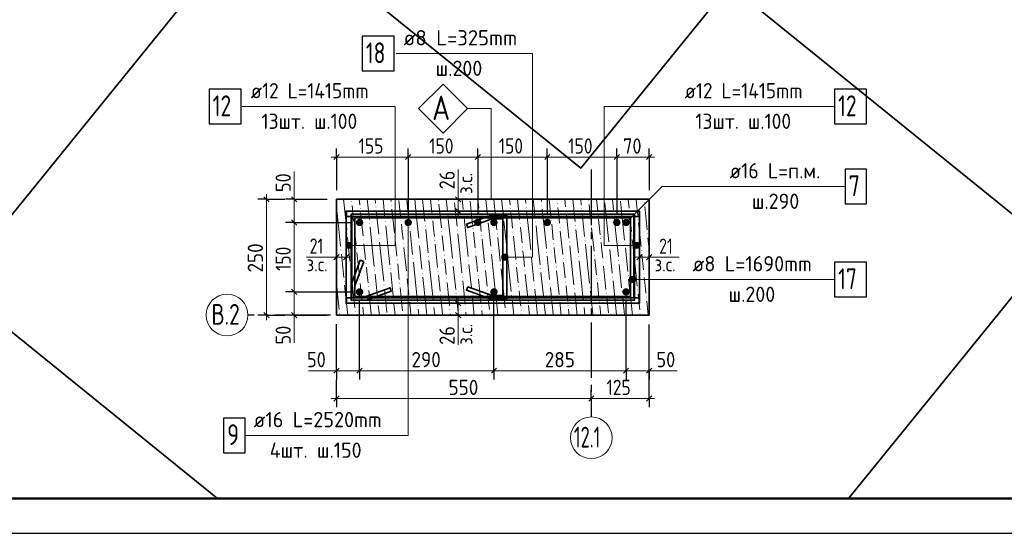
# Model space of a CAD drawing. Header units: millimetres. Extents: x 0 to 59400, y 0 to 42000.
# Tile 13 of 29: x 25901 to 40065, y 0 to 7398. Entities that reach past the tile are written whole.
import ezdxf

# ---------------------------------------------------------------- set-up
doc = ezdxf.new("R2010")
doc.units = ezdxf.units.MM
doc.linetypes.add('______2', pattern=[270, 200, -70])
doc.linetypes.add('______5', pattern=[1100, 800, -100, 100, -100])
for name, color, linetype, lineweight in [('S1 ДОП Продольная арматура', 52, 'Continuous', 25), ('S1 Продольная арматура', 52, 'Continuous', 25), ('S2 ДОП Продольная арматура', 52, 'Continuous', 25), ('Standard', 7, 'Continuous', 25), ('Затяжка', 52, 'Continuous', 25), ('Позиционная метка линия выноска', 7, 'Continuous', 13), ('Размерная выноска', 7, 'Continuous', 13), ('Хомут', 52, 'Continuous', 25)]:
    doc.layers.add(name, color=color, linetype=linetype, lineweight=lineweight)
doc.layers.add('ЖБ Пилон', color=7, linetype='______2', lineweight=13, true_color=0xa0a0a0)
doc.layers.add('Оси', color=7, linetype='______5', lineweight=13, true_color=0x656565)
doc.styles.add('ISOCPEUR', font='txt')

msp = doc.modelspace()

# ---------------------------------------------------------------- hatches: boundary and pattern name
at = {"layer": 'S1 ДОП Продольная арматура', "linetype": 'Continuous', "lineweight": 25, "transparency": 33554687}
for points in [[(31544, 4477), (31540, 4498), (31528, 4515), (31511, 4526), (31490, 4531), (31470, 4526), (31453, 4515), (31441, 4498), (31437, 4477), (31441, 4457), (31453, 4439), (31470, 4428), (31490, 4424), (31511, 4428), (31528, 4439), (31540, 4457)], [(32544, 4477), (32540, 4498), (32528, 4515), (32511, 4526), (32490, 4531), (32470, 4526), (32453, 4515), (32441, 4498), (32437, 4477), (32441, 4457), (32453, 4439), (32470, 4428), (32490, 4424), (32511, 4428), (32528, 4439), (32540, 4457)], [(33544, 4477), (33540, 4498), (33528, 4515), (33511, 4526), (33490, 4531), (33470, 4526), (33453, 4515), (33441, 4498), (33437, 4477), (33441, 4457), (33453, 4439), (33470, 4428), (33490, 4424), (33511, 4428), (33528, 4439), (33540, 4457)], [(34544, 4477), (34540, 4498), (34528, 4515), (34511, 4526), (34490, 4531), (34470, 4526), (34453, 4515), (34441, 4498), (34437, 4477), (34441, 4457), (34453, 4439), (34470, 4428), (34490, 4424), (34511, 4428), (34528, 4439), (34540, 4457)]]:
    msp.add_hatch(color=7, dxfattribs=at).paths.add_polyline_path(points)
at = {"layer": 'S1 Продольная арматура', "linetype": 'Continuous', "lineweight": 18, "transparency": 33554687}
for points in [[(30844, 4477), (30840, 4498), (30828, 4515), (30811, 4526), (30790, 4531), (30770, 4526), (30753, 4515), (30741, 4498), (30737, 4477), (30741, 4457), (30753, 4439), (30770, 4428), (30790, 4424), (30811, 4428), (30828, 4439), (30840, 4457)], [(32777, 4477), (32773, 4498), (32761, 4515), (32744, 4526), (32724, 4531), (32703, 4526), (32686, 4515), (32674, 4498), (32670, 4477), (32674, 4457), (32686, 4439), (32703, 4428), (32724, 4424), (32744, 4428), (32761, 4439), (32773, 4457)], [(34677, 4477), (34673, 4498), (34661, 4515), (34644, 4526), (34624, 4531), (34603, 4526), (34586, 4515), (34574, 4498), (34570, 4477), (34574, 4457), (34586, 4439), (34603, 4428), (34624, 4424), (34644, 4428), (34661, 4439), (34673, 4457)], [(30844, 3477), (30840, 3498), (30828, 3515), (30811, 3526), (30790, 3531), (30770, 3526), (30753, 3515), (30741, 3498), (30737, 3477), (30741, 3457), (30753, 3439), (30770, 3428), (30790, 3424), (30811, 3428), (30828, 3439), (30840, 3457)], [(32777, 3477), (32773, 3498), (32761, 3515), (32744, 3526), (32724, 3531), (32703, 3526), (32686, 3515), (32674, 3498), (32670, 3477), (32674, 3457), (32686, 3439), (32703, 3428), (32724, 3424), (32744, 3428), (32761, 3439), (32773, 3457)], [(34677, 3477), (34673, 3498), (34661, 3515), (34644, 3526), (34624, 3531), (34603, 3526), (34586, 3515), (34574, 3498), (34570, 3477), (34574, 3457), (34586, 3439), (34603, 3428), (34624, 3424), (34644, 3428), (34661, 3439), (34673, 3457)]]:
    msp.add_hatch(color=7, dxfattribs=at).paths.add_polyline_path(points)
at = {"layer": 'ЖБ Пилон', "linetype": 'Continuous', "lineweight": 18, "transparency": 33554687}
for points in [[(30671, 4782), (30680, 4783), (30681, 4774), (30672, 4773)], [(30795, 4681), (30804, 4682), (30805, 4673), (30796, 4672)], [(31020, 4705), (31029, 4706), (31030, 4697), (31021, 4696)], [(31245, 4728), (31254, 4729), (31255, 4720), (31246, 4719)], [(31920, 4799), (31930, 4800), (31931, 4791), (31921, 4790)], [(32957, 4680), (32966, 4681), (32967, 4672), (32958, 4671)], [(33182, 4704), (33191, 4705), (33192, 4696), (33183, 4695)], [(33407, 4727), (33416, 4728), (33417, 4719), (33408, 4718)], [(33632, 4751), (33641, 4752), (33642, 4743), (33633, 4742)], [(33981, 4674), (33990, 4675), (33991, 4666), (33982, 4665)], [(34082, 4798), (34091, 4799), (34092, 4790), (34083, 4789)], [(34881, 4768), (34891, 4769), (34891, 4760), (34882, 4759)], [(31832, 4562), (31841, 4563), (31842, 4554), (31832, 4553)], [(32057, 4586), (32066, 4587), (32067, 4578), (32058, 4577)], [(32282, 4609), (32291, 4610), (32292, 4601), (32283, 4600)], [(32507, 4633), (32516, 4634), (32517, 4625), (32508, 4624)], [(32631, 4532), (32640, 4533), (32641, 4524), (32632, 4523)], [(32856, 4556), (32865, 4557), (32866, 4548), (32857, 4547)], [(33756, 4650), (33765, 4651), (33766, 4642), (33757, 4641)], [(34218, 4585), (34227, 4586), (34228, 4577), (34219, 4576)], [(34443, 4608), (34452, 4609), (34453, 4600), (34444, 4599)], [(34668, 4632), (34677, 4633), (34678, 4624), (34669, 4623)], [(30706, 4444), (30715, 4445), (30716, 4436), (30707, 4435)], [(30931, 4468), (30940, 4469), (30941, 4460), (30932, 4459)], [(31156, 4492), (31166, 4493), (31166, 4483), (31157, 4482)], [(31381, 4515), (31391, 4516), (31392, 4507), (31382, 4506)], [(31506, 4414), (31515, 4415), (31516, 4406), (31507, 4405)], [(31731, 4438), (31740, 4439), (31741, 4430), (31732, 4429)], [(32418, 4396), (32427, 4397), (32428, 4388), (32419, 4387)], [(33093, 4467), (33102, 4468), (33103, 4459), (33094, 4458)], [(33318, 4490), (33327, 4491), (33328, 4482), (33319, 4481)], [(33543, 4514), (33552, 4515), (33553, 4506), (33544, 4505)], [(33667, 4413), (33676, 4414), (33677, 4405), (33668, 4404)], [(33892, 4437), (33901, 4438), (33902, 4429), (33893, 4428)], [(34117, 4460), (34126, 4461), (34127, 4452), (34118, 4451)], [(34792, 4531), (34802, 4532), (34803, 4523), (34793, 4522)], [(30606, 4320), (30615, 4321), (30616, 4312), (30607, 4311)], [(31067, 4255), (31077, 4256), (31078, 4247), (31068, 4246)], [(31292, 4278), (31302, 4279), (31303, 4270), (31293, 4269)], [(31968, 4349), (31977, 4350), (31978, 4341), (31969, 4340)], [(32193, 4373), (32202, 4374), (32203, 4364), (32194, 4363)], [(32542, 4295), (32551, 4296), (32552, 4287), (32543, 4286)], [(32767, 4319), (32776, 4320), (32777, 4311), (32768, 4310)], [(32992, 4343), (33001, 4344), (33002, 4334), (32993, 4333)], [(34703, 4294), (34713, 4295), (34714, 4286), (34704, 4285)], [(34929, 4318), (34938, 4319), (34939, 4310), (34929, 4309)], [(30742, 4107), (30751, 4108), (30752, 4099), (30743, 4098)], [(30842, 4231), (30852, 4232), (30852, 4223), (30843, 4222)], [(31417, 4178), (31426, 4179), (31427, 4169), (31418, 4168)], [(31642, 4201), (31651, 4202), (31652, 4193), (31643, 4192)], [(31867, 4225), (31876, 4226), (31877, 4217), (31868, 4216)], [(33128, 4129), (33137, 4130), (33138, 4121), (33129, 4120)], [(33578, 4176), (33587, 4177), (33588, 4168), (33579, 4167)], [(33803, 4200), (33812, 4201), (33813, 4192), (33804, 4191)], [(34028, 4224), (34037, 4225), (34038, 4215), (34029, 4214)], [(34253, 4247), (34263, 4248), (34264, 4239), (34254, 4238)], [(34378, 4146), (34387, 4147), (34388, 4138), (34379, 4137)], [(34603, 4170), (34612, 4171), (34613, 4162), (34604, 4161)], [(30517, 4083), (30526, 4084), (30527, 4075), (30518, 4074)], [(31778, 3988), (31787, 3989), (31788, 3980), (31779, 3979)], [(32003, 4011), (32012, 4012), (32013, 4003), (32004, 4002)], [(32453, 4059), (32462, 4060), (32463, 4050), (32454, 4049)], [(32678, 4082), (32687, 4083), (32688, 4074), (32679, 4073)], [(32903, 4106), (32912, 4107), (32913, 4098), (32904, 4097)], [(33252, 4029), (33262, 4030), (33263, 4020), (33253, 4019)], [(33478, 4052), (33487, 4053), (33488, 4044), (33478, 4043)], [(33939, 3987), (33949, 3988), (33950, 3979), (33940, 3978)], [(34164, 4010), (34174, 4011), (34175, 4002), (34165, 4001)], [(34840, 4081), (34849, 4082), (34850, 4073), (34841, 4072)], [(30653, 3870), (30662, 3871), (30663, 3862), (30654, 3861)], [(30878, 3894), (30887, 3895), (30888, 3885), (30879, 3884)], [(31328, 3941), (31337, 3942), (31338, 3933), (31329, 3932)], [(31553, 3964), (31562, 3965), (31563, 3956), (31554, 3955)], [(32127, 3911), (32136, 3912), (32137, 3903), (32128, 3902)], [(32352, 3934), (32361, 3935), (32362, 3926), (32353, 3925)], [(32589, 3845), (32598, 3846), (32599, 3837), (32590, 3836)], [(32814, 3869), (32823, 3870), (32824, 3861), (32815, 3860)], [(33039, 3893), (33048, 3893), (33049, 3884), (33040, 3883)], [(33614, 3839), (33623, 3840), (33624, 3831), (33615, 3830)], [(33714, 3963), (33724, 3964), (33724, 3955), (33715, 3954)], [(34289, 3910), (34298, 3911), (34299, 3901), (34290, 3901)], [(34514, 3933), (34523, 3934), (34524, 3925), (34515, 3924)], [(34739, 3957), (34748, 3958), (34749, 3949), (34740, 3948)], [(31002, 3793), (31011, 3794), (31012, 3785), (31003, 3784)], [(31227, 3816), (31236, 3817), (31237, 3808), (31228, 3807)], [(31464, 3727), (31473, 3728), (31474, 3719), (31465, 3718)], [(31689, 3751), (31698, 3752), (31699, 3743), (31690, 3742)], [(31914, 3775), (31923, 3776), (31924, 3766), (31915, 3766)], [(32263, 3697), (32273, 3698), (32273, 3689), (32264, 3688)], [(32488, 3721), (32498, 3722), (32499, 3713), (32489, 3712)], [(33164, 3792), (33173, 3793), (33174, 3784), (33165, 3783)], [(33389, 3815), (33398, 3816), (33399, 3807), (33390, 3806)], [(34425, 3696), (34434, 3697), (34435, 3688), (34426, 3687)], [(34650, 3720), (34659, 3721), (34660, 3712), (34651, 3711)], [(34875, 3744), (34884, 3745), (34885, 3735), (34876, 3734)], [(30564, 3633), (30573, 3634), (30574, 3625), (30565, 3624)], [(30789, 3657), (30798, 3658), (30799, 3649), (30790, 3648)], [(30913, 3556), (30922, 3557), (30923, 3548), (30914, 3547)], [(31138, 3580), (31147, 3581), (31148, 3571), (31139, 3570)], [(31363, 3603), (31372, 3604), (31373, 3595), (31364, 3594)], [(32038, 3674), (32047, 3675), (32048, 3666), (32039, 3665)], [(33075, 3555), (33084, 3556), (33085, 3547), (33076, 3546)], [(33300, 3579), (33309, 3579), (33310, 3570), (33301, 3569)], [(33525, 3602), (33534, 3603), (33535, 3594), (33526, 3593)], [(33750, 3626), (33759, 3627), (33760, 3617), (33751, 3617)], [(34099, 3549), (34108, 3549), (34109, 3540), (34100, 3539)], [(34200, 3673), (34209, 3674), (34210, 3665), (34201, 3664)], [(31949, 3437), (31959, 3438), (31959, 3429), (31950, 3428)], [(32174, 3461), (32184, 3462), (32185, 3452), (32175, 3452)], [(32399, 3484), (32409, 3485), (32410, 3476), (32400, 3475)], [(32625, 3508), (32634, 3509), (32635, 3500), (32625, 3499)], [(32749, 3407), (32758, 3408), (32759, 3399), (32750, 3398)], [(32974, 3431), (32983, 3432), (32984, 3422), (32975, 3421)], [(33874, 3525), (33883, 3526), (33884, 3517), (33875, 3516)], [(34336, 3460), (34345, 3461), (34346, 3451), (34337, 3450)], [(34561, 3483), (34570, 3484), (34571, 3475), (34562, 3474)], [(34786, 3507), (34795, 3508), (34796, 3499), (34787, 3498)], [(34910, 3406), (34919, 3407), (34920, 3398), (34911, 3397)], [(30824, 3319), (30833, 3320), (30834, 3311), (30825, 3310)], [(31049, 3343), (31058, 3344), (31059, 3335), (31050, 3334)], [(31274, 3366), (31283, 3367), (31284, 3358), (31275, 3357)], [(31499, 3390), (31508, 3391), (31509, 3382), (31500, 3381)], [(31624, 3289), (31633, 3290), (31634, 3281), (31625, 3280)], [(31849, 3313), (31858, 3314), (31859, 3305), (31850, 3304)], [(32536, 3271), (32545, 3272), (32546, 3263), (32537, 3262)], [(33211, 3342), (33220, 3343), (33221, 3334), (33212, 3333)], [(33436, 3365), (33445, 3366), (33446, 3357), (33437, 3356)], [(33661, 3389), (33670, 3390), (33671, 3381), (33662, 3380)], [(33785, 3288), (33794, 3289), (33795, 3280), (33786, 3279)], [(34010, 3312), (34019, 3313), (34020, 3303), (34011, 3303)], [(34235, 3335), (34244, 3336), (34245, 3327), (34236, 3326)], [(30498, 3171), (30508, 3172), (30508, 3163), (30499, 3162)], [(30723, 3195), (30733, 3196), (30734, 3187), (30724, 3186)], [(31410, 3153), (31419, 3154), (31420, 3145), (31411, 3144)], [(32085, 3224), (32095, 3225), (32096, 3216), (32086, 3215)], [(32311, 3247), (32320, 3248), (32321, 3239), (32311, 3238)], [(32660, 3170), (32669, 3171), (32670, 3162), (32661, 3161)], [(32885, 3194), (32894, 3195), (32895, 3186), (32886, 3185)], [(33110, 3217), (33119, 3218), (33120, 3209), (33111, 3208)], [(34821, 3169), (34830, 3170), (34831, 3161), (34822, 3160)]]:
    msp.add_hatch(color=7, dxfattribs=at).paths.add_polyline_path(points, flags=16)
at = {"layer": 'Позиционная метка линия выноска', "linetype": 'Continuous', "lineweight": 13, "transparency": 33554687}
for points in [[(30598, 4125), (30598, 4170), (30592, 4148)], [(30615, 4109), (30615, 4186), (30598, 4170)], [(30615, 4109), (30598, 4170), (30598, 4125)], [(30637, 4103), (30637, 4193), (30615, 4186)], [(30637, 4103), (30615, 4186), (30615, 4109)], [(30660, 4109), (30660, 4186), (30637, 4193)], [(30660, 4109), (30637, 4193), (30637, 4103)], [(30676, 4125), (30676, 4170), (30660, 4186)], [(30676, 4125), (30660, 4186), (30660, 4109)], [(30676, 4170), (30676, 4125), (30682, 4148)], [(34738, 4125), (34738, 4170), (34732, 4148)], [(34738, 4170), (34755, 4109), (34755, 4186)], [(34738, 4170), (34738, 4125), (34755, 4109)], [(34755, 4186), (34777, 4103), (34777, 4193)], [(34755, 4186), (34755, 4109), (34777, 4103)], [(34777, 4193), (34777, 4103), (34800, 4109)], [(34777, 4193), (34800, 4109), (34800, 4186)], [(34800, 4186), (34800, 4109), (34816, 4125)], [(34800, 4186), (34816, 4125), (34816, 4170)], [(34816, 4170), (34816, 4125), (34822, 4148)], [(32841, 3955), (32841, 4000), (32835, 3977)], [(32858, 3939), (32858, 4016), (32841, 4000)], [(32858, 3939), (32841, 4000), (32841, 3955)], [(32880, 3932), (32880, 4022), (32858, 4016)], [(32880, 3932), (32858, 4016), (32858, 3939)], [(32903, 3939), (32903, 4016), (32880, 4022)], [(32903, 3939), (32880, 4022), (32880, 3932)], [(32919, 3955), (32919, 4000), (32903, 4016)], [(32919, 3955), (32903, 4016), (32903, 3939)], [(32919, 4000), (32919, 3955), (32925, 3977)], [(34695, 3617), (34695, 3695), (34678, 3679)], [(34717, 3611), (34717, 3701), (34695, 3695)], [(34717, 3611), (34695, 3695), (34695, 3617)], [(34740, 3617), (34740, 3695), (34717, 3701)], [(34740, 3617), (34717, 3701), (34717, 3611)], [(34756, 3634), (34756, 3679), (34740, 3695)], [(34756, 3634), (34740, 3695), (34740, 3617)], [(34678, 3634), (34678, 3679), (34672, 3656)], [(34695, 3617), (34678, 3679), (34678, 3634)], [(34756, 3679), (34756, 3634), (34762, 3656)]]:
    msp.add_hatch(color=7, dxfattribs=at).paths.add_polyline_path(points)

# ---------------------------------------------------------------- linework, layer by layer
at = {"layer": 'S1 ДОП Продольная арматура', "color": 7, "linetype": 'Continuous', "lineweight": 25, "transparency": 33554687}
msp.add_lwpolyline([(28835, 1161), (29145, 1161), (29145, 1661), (28835, 1661), (28835, 1161)], dxfattribs=at)
at = {"layer": 'S1 Продольная арматура', "color": 7, "linetype": 'Continuous', "lineweight": 25, "transparency": 33554687}
msp.add_lwpolyline([(37774, 4746), (38084, 4746), (38084, 5246), (37774, 5246), (37774, 4746)], dxfattribs=at)
at = {"layer": 'S2 ДОП Продольная арматура', "color": 7, "linetype": 'Continuous', "lineweight": 25, "transparency": 33554687}
for points in [[(28627, 5898), (29087, 5898), (29087, 6398), (28627, 6398), (28627, 5898)], [(37624, 5898), (38084, 5898), (38084, 6398), (37624, 6398), (37624, 5898)]]:
    msp.add_lwpolyline(points, dxfattribs=at)
at = {"layer": 'S2 ДОП Продольная арматура', "color": 7, "linetype": 'Continuous', "lineweight": 35, "transparency": 33554687}
for points in [[(34810, 3314), (30597, 3314), (30597, 4641), (34810, 4641), (34810, 4561), (30677, 4561), (30677, 3394), (34810, 3394), (34810, 3314)], [(34810, 3314), (30597, 3314), (30597, 4641), (34810, 4641), (34810, 4561), (30677, 4561), (30677, 3394), (34810, 3394), (34810, 3314)], [(30604, 3394), (34737, 3394), (34737, 4561), (30604, 4561), (30604, 4641), (34817, 4641), (34817, 3314), (30604, 3314), (30604, 3394)], [(30604, 3394), (34737, 3394), (34737, 4561), (30604, 4561), (30604, 4641), (34817, 4641), (34817, 3314), (30604, 3314), (30604, 3394)]]:
    msp.add_lwpolyline(points, dxfattribs=at)
at = {"layer": 'Standard', "color": 251, "linetype": 'Continuous', "lineweight": -3, "true_color": 0x656565, "transparency": 33554687}
for p, q in [((30457, 5419), (30457, 5544)), ((31490, 5419), (31490, 5544)), ((32490, 5419), (32490, 5544)), ((33490, 5419), (33490, 5544)), ((34490, 5419), (34490, 5544)), ((34957, 5419), (34957, 5544)), ((30457, 5419), (30457, 5294)), ((30457, 5419), (30457, 4944)), ((31490, 5419), (31490, 5294)), ((31490, 5419), (31490, 4611)), ((32490, 5419), (32490, 5294)), ((32490, 5419), (32490, 4611)), ((33490, 5419), (33490, 5294)), ((33490, 5419), (33490, 4611)), ((34490, 5419), (34490, 5294)), ((34490, 5419), (34490, 4611)), ((34957, 5419), (34957, 5294)), ((34957, 5419), (34957, 4944)), ((29451, 4811), (29326, 4811)), ((29451, 4811), (29576, 4811)), ((29451, 4811), (29717, 4811)), ((29851, 4811), (29726, 4811)), ((29851, 4811), (29976, 4811)), ((29851, 4811), (30324, 4811)), ((32209, 4811), (32084, 4811)), ((32209, 4811), (32334, 4811)), ((32209, 4641), (32084, 4641)), ((32209, 4641), (32334, 4641)), ((29851, 4477), (29726, 4477)), ((29851, 4477), (29976, 4477)), ((29851, 4477), (30657, 4477)), ((30457, 3977), (30457, 4102)), ((30457, 3977), (30457, 3852)), ((30597, 3977), (30597, 4102)), ((30597, 3977), (30597, 3852)), ((34817, 3976), (34817, 4101)), ((34817, 3976), (34817, 3851)), ((34957, 3976), (34957, 4101)), ((34957, 3976), (34957, 3851)), ((29851, 3477), (29726, 3477)), ((29851, 3477), (29976, 3477)), ((29851, 3477), (30657, 3477)), ((32209, 3314), (32084, 3314)), ((32209, 3314), (32334, 3314)), ((29451, 3144), (29326, 3144)), ((29451, 3144), (29576, 3144)), ((29451, 3144), (29717, 3144)), ((29851, 3144), (29726, 3144)), ((29851, 3144), (29976, 3144)), ((29851, 3144), (30324, 3144)), ((32209, 3144), (32084, 3144)), ((32209, 3144), (32334, 3144)), ((34957, 1942), (34957, 3009)), ((30457, 2342), (30457, 2467)), ((30790, 2342), (30790, 2467)), ((32724, 2342), (32724, 2467)), ((34624, 2342), (34624, 2467)), ((34957, 2342), (34957, 2467)), ((30457, 2342), (30457, 2217)), ((30790, 2342), (30790, 2217)), ((32724, 2342), (32724, 2217)), ((34624, 2342), (34624, 2217)), ((34957, 2342), (34957, 2217)), ((30457, 1942), (30457, 2209)), ((30457, 1942), (30457, 2067)), ((34124, 1942), (34124, 2067)), ((34957, 1942), (34957, 2067)), ((30457, 1942), (30457, 1817)), ((34124, 1942), (34124, 1817)), ((34124, 1942), (34124, 1809)), ((34957, 1942), (34957, 1817))]:
    msp.add_line(p, q, dxfattribs=at)
at = {"layer": 'Standard', "color": 251, "linetype": 'Continuous', "lineweight": 13, "true_color": 0x656565, "transparency": 33554687}
for p, q in [((30457, 5419), (30382, 5419)), ((30457, 5419), (31490, 5419)), ((31490, 5419), (32490, 5419)), ((32490, 5419), (33490, 5419)), ((33490, 5419), (34490, 5419)), ((34490, 5419), (34957, 5419)), ((34957, 5419), (35032, 5419))]:
    msp.add_line(p, q, dxfattribs=at)
at = {"layer": 'Standard', "color": 251, "linetype": 'Continuous', "lineweight": 25, "true_color": 0x656565, "transparency": 33554687}
for p, q in [((30420, 5382), (30495, 5457)), ((31453, 5382), (31528, 5457)), ((32453, 5382), (32528, 5457)), ((33453, 5382), (33528, 5457)), ((34453, 5382), (34528, 5457)), ((34920, 5382), (34995, 5457))]:
    msp.add_line(p, q, dxfattribs=at)
at = {"layer": 'Standard', "color": 7, "linetype": 'Continuous', "lineweight": 25, "transparency": 33554687}
for p, q in [((29413, 4848), (29488, 4773)), ((29813, 4848), (29888, 4773)), ((32246, 4773), (32171, 4848)), ((32246, 4603), (32171, 4678)), ((29813, 4515), (29888, 4440)), ((30495, 4015), (30420, 3940)), ((30635, 4015), (30560, 3940)), ((34780, 3939), (34855, 4014)), ((34920, 3939), (34995, 4014)), ((29813, 3515), (29888, 3440)), ((32171, 3351), (32246, 3276)), ((29413, 3181), (29488, 3106)), ((29813, 3181), (29888, 3106)), ((32171, 3181), (32246, 3106)), ((30420, 2305), (30495, 2380)), ((30753, 2305), (30828, 2380)), ((32686, 2305), (32761, 2380)), ((34586, 2305), (34661, 2380)), ((34920, 2305), (34995, 2380)), ((30420, 1905), (30495, 1980)), ((34086, 1905), (34161, 1980)), ((34920, 1905), (34995, 1980))]:
    msp.add_line(p, q, dxfattribs=at)
at = {"layer": 'Standard', "color": 7, "linetype": 'Continuous', "lineweight": 13, "transparency": 33554687}
for p, q in [((29451, 4811), (29451, 4886)), ((29851, 4811), (29851, 4886)), ((32209, 4811), (32209, 4886)), ((29451, 4811), (29451, 3144)), ((29851, 4811), (29851, 4477)), ((32209, 4641), (32209, 4811)), ((32209, 4641), (32209, 4566)), ((29851, 4477), (29851, 3477)), ((30457, 3977), (30382, 3977)), ((30597, 3977), (30457, 3977)), ((30597, 3977), (30672, 3977)), ((34817, 3976), (34742, 3976)), ((34817, 3976), (34957, 3976)), ((34957, 3976), (35032, 3976)), ((29851, 3477), (29851, 3144)), ((32209, 3314), (32209, 3389)), ((32209, 3314), (32209, 3144)), ((29451, 3144), (29451, 3069)), ((29851, 3144), (29851, 3069)), ((32209, 3144), (32209, 3069)), ((30457, 2342), (30382, 2342)), ((30457, 2342), (30790, 2342)), ((30790, 2342), (32724, 2342)), ((32724, 2342), (34624, 2342)), ((34624, 2342), (34957, 2342)), ((34957, 2342), (35032, 2342)), ((30457, 1942), (30382, 1942)), ((30457, 1942), (34124, 1942)), ((34124, 1942), (34957, 1942)), ((34957, 1942), (35032, 1942))]:
    msp.add_line(p, q, dxfattribs=at)
at = {"layer": 'Standard', "color": 254, "linetype": 'Continuous', "lineweight": 35, "true_color": 0xc4c4ff, "transparency": 33554687}
msp.add_line((24956, 3571), (28747, 500), dxfattribs=at)
at = {"layer": 'Standard', "color": 7, "linetype": 'Continuous', "lineweight": 25, "transparency": 33554687}
msp.add_lwpolyline([(0, 0), (59400, 0), (59400, 42000), (0, 42000), (0, 0)], close=True, dxfattribs=at)
at = {"layer": 'Standard', "color": 7, "linetype": 'Continuous', "lineweight": 50, "transparency": 33554687}
msp.add_lwpolyline([(2000, 41500), (58900, 41500), (58900, 500), (2000, 500), (2000, 41500)], close=True, dxfattribs=at)
at = {"layer": 'Standard', "color": 7, "linetype": 'Continuous', "lineweight": 13, "transparency": 33554687}
msp.add_lwpolyline([(2000, 41500), (2000, 500), (58900, 500), (58900, 41500), (2000, 41500)], dxfattribs=at)
at = {"layer": 'Standard', "color": 254, "linetype": 'Continuous', "lineweight": 35, "true_color": 0xc4c4ff, "transparency": 33554687}
for points in [[(26715, 11138), (33973, 5258), (39051, 11526), (31794, 17406), (26715, 11138)], [(37822, 500), (40761, 4127), (31492, 11637), (24956, 3571)]]:
    msp.add_lwpolyline(points, dxfattribs=at)
at = {"layer": 'Standard', "color": 251, "linetype": 'Continuous', "lineweight": -3, "true_color": 0x656565, "transparency": 33554687}
for points in [[(30790, 2342), (30790, 2359), (30790, 2359), (30790, 2359), (30790, 2359), (30790, 2359), (30790, 2359), (30790, 3344)], [(32724, 2342), (32724, 2359), (32724, 2359), (32724, 2359), (32724, 2359), (32724, 3344)], [(34624, 2342), (34624, 2359), (34624, 2359), (34624, 3344)], [(30457, 2342), (30457, 2359), (30457, 2359), (30457, 2359), (30457, 2359), (30457, 2359), (30457, 2359), (30457, 3011)], [(34957, 2342), (34957, 2359), (34957, 2359), (34957, 3009)]]:
    msp.add_lwpolyline(points, dxfattribs=at)
at = {"layer": 'ЖБ Пилон', "color": 7, "linetype": 'Continuous', "lineweight": 35, "transparency": 33554687}
for p, q in [((30457, 4811), (30457, 3142)), ((34957, 4811), (30457, 4811)), ((34957, 3142), (34957, 4811)), ((30457, 3142), (34957, 3142))]:
    msp.add_line(p, q, dxfattribs=at)
at = {"layer": 'ЖБ Пилон', "color": 9, "linetype": 'Continuous', "lineweight": 18, "true_color": 0xc7c7c7, "transparency": 33554687}
for p, q in [((30457, 4696), (30480, 4473)), ((30581, 4597), (30559, 4811)), ((30682, 4722), (30705, 4497)), ((30794, 4733), (30786, 4811)), ((30900, 4811), (30931, 4520)), ((31014, 4811), (31019, 4757)), ((31128, 4811), (31156, 4544)), ((31244, 4781), (31241, 4811)), ((31357, 4792), (31381, 4567)), ((31481, 4692), (31469, 4811)), ((31481, 4692), (31505, 4467)), ((31583, 4811), (31606, 4591)), ((31706, 4715), (31696, 4811)), ((31706, 4715), (31730, 4490)), ((31810, 4811), (31831, 4614)), ((31931, 4739), (31967, 4401)), ((32038, 4811), (32056, 4638)), ((32156, 4762), (32192, 4425)), ((32265, 4811), (32281, 4662)), ((32381, 4786), (32417, 4448)), ((32493, 4811), (32506, 4685)), ((32607, 4809), (32606, 4811)), ((32607, 4809), (32630, 4584)), ((32720, 4811), (32731, 4709)), ((32731, 4709), (32766, 4371)), ((32834, 4811), (32855, 4608)), ((32948, 4811), (32956, 4732)), ((33061, 4811), (33092, 4519)), ((33175, 4811), (33181, 4756)), ((33289, 4811), (33317, 4543)), ((33403, 4811), (33406, 4779)), ((33516, 4811), (33542, 4566)), ((33630, 4811), (33631, 4803)), ((33655, 4578), (33643, 4691)), ((33744, 4811), (33755, 4702)), ((33858, 4811), (33891, 4489)), ((33971, 4811), (33980, 4726)), ((34105, 4625), (34093, 4738)), ((34199, 4811), (34217, 4637)), ((34353, 4424), (34318, 4761)), ((34427, 4811), (34442, 4661)), ((34578, 4447), (34543, 4785)), ((34654, 4811), (34667, 4684)), ((34780, 4696), (34768, 4808)), ((34792, 4583), (34780, 4696)), ((34892, 4708), (34928, 4370)), ((30581, 4597), (30605, 4372)), ((30806, 4621), (30842, 4283)), ((31031, 4644), (31067, 4307)), ((31256, 4668), (31292, 4330)), ((31606, 4591), (31641, 4253)), ((32328, 4212), (32293, 4549)), ((32529, 4460), (32518, 4573)), ((32979, 4507), (32968, 4620)), ((33228, 4306), (33193, 4643)), ((33453, 4329), (33418, 4667)), ((33666, 4465), (33655, 4578)), ((33767, 4590), (33802, 4252)), ((33992, 4613), (34028, 4276)), ((34116, 4513), (34105, 4625)), ((34454, 4548), (34478, 4323)), ((34679, 4572), (34703, 4347)), ((30480, 4473), (30516, 4135)), ((30978, 4070), (30942, 4408)), ((31203, 4094), (31167, 4431)), ((31404, 4342), (31392, 4455)), ((31854, 4389), (31842, 4502)), ((32103, 4188), (32067, 4526)), ((32541, 4348), (32529, 4460)), ((32642, 4472), (32677, 4134)), ((32867, 4495), (32902, 4158)), ((32991, 4395), (32979, 4507)), ((33104, 4407), (33127, 4182)), ((33329, 4430), (33352, 4205)), ((33554, 4454), (33577, 4229)), ((34128, 4400), (34164, 4063)), ((34229, 4524), (34253, 4299)), ((34353, 4424), (34377, 4199)), ((34578, 4447), (34602, 4222)), ((34803, 4471), (34839, 4133)), ((30617, 4260), (30652, 3922)), ((30729, 4272), (30717, 4384)), ((30741, 4159), (30729, 4272)), ((31416, 4230), (31404, 4342)), ((31517, 4354), (31552, 4016)), ((31742, 4378), (31777, 4040)), ((31866, 4277), (31854, 4389)), ((31979, 4289), (32002, 4064)), ((32204, 4312), (32227, 4087)), ((32429, 4336), (32452, 4111)), ((32778, 4259), (32813, 3921)), ((33003, 4282), (33038, 3945)), ((33228, 4306), (33252, 4081)), ((33453, 4329), (33477, 4104)), ((33678, 4353), (33714, 4015)), ((33903, 4377), (33939, 4039)), ((34478, 4323), (34513, 3985)), ((34957, 4090), (34939, 4258)), ((30853, 4171), (30877, 3946)), ((31078, 4194), (31102, 3969)), ((31303, 4218), (31327, 3993)), ((31428, 4117), (31463, 3780)), ((31653, 4141), (31688, 3803)), ((31878, 4164), (31913, 3827)), ((32103, 4188), (32126, 3963)), ((32328, 4212), (32351, 3986)), ((32553, 4235), (32588, 3898)), ((33352, 4205), (33388, 3868)), ((33601, 4004), (33589, 4116)), ((33850, 3802), (33814, 4140)), ((34075, 3826), (34039, 4163)), ((34276, 4074), (34264, 4187)), ((34614, 4110), (34649, 3772)), ((34726, 4121), (34714, 4234)), ((34738, 4009), (34726, 4121)), ((30528, 4023), (30563, 3685)), ((30753, 4047), (30788, 3709)), ((30978, 4070), (31001, 3845)), ((31102, 3969), (31137, 3632)), ((31203, 4094), (31226, 3869)), ((32227, 4087), (32263, 3750)), ((32476, 3886), (32464, 3998)), ((32724, 3684), (32689, 4022)), ((32949, 3708), (32914, 4045)), ((33151, 3956), (33139, 4069)), ((33263, 3968), (33299, 3631)), ((33488, 3992), (33524, 3654)), ((33613, 3891), (33601, 4004)), ((34288, 3962), (34276, 4074)), ((34389, 4086), (34424, 3749)), ((34851, 4021), (34874, 3796)), ((30900, 3721), (30889, 3833)), ((31351, 3768), (31339, 3880)), ((31599, 3566), (31564, 3904)), ((31824, 3590), (31789, 3928)), ((32026, 3839), (32014, 3951)), ((32037, 3726), (32026, 3839)), ((32138, 3850), (32174, 3513)), ((32363, 3874), (32399, 3536)), ((32488, 3773), (32476, 3886)), ((33050, 3832), (33074, 3607)), ((33163, 3844), (33151, 3956)), ((33725, 3903), (33749, 3678)), ((33950, 3926), (33974, 3701)), ((34075, 3826), (34098, 3601)), ((34175, 3950), (34199, 3725)), ((34300, 3849), (34335, 3512)), ((34525, 3873), (34560, 3535)), ((34750, 3896), (34785, 3559)), ((30699, 3472), (30664, 3810)), ((30912, 3608), (30900, 3721)), ((31013, 3733), (31048, 3395)), ((31238, 3756), (31273, 3419)), ((31362, 3655), (31351, 3768)), ((31700, 3691), (31723, 3466)), ((31925, 3714), (31949, 3489)), ((32600, 3785), (32624, 3560)), ((32724, 3684), (32748, 3459)), ((32825, 3809), (32849, 3584)), ((32949, 3708), (32973, 3483)), ((33174, 3731), (33210, 3394)), ((33400, 3755), (33435, 3417)), ((33625, 3779), (33660, 3441)), ((33850, 3802), (33873, 3577)), ((33974, 3701), (34009, 3364)), ((34898, 3571), (34886, 3683)), ((30474, 3449), (30457, 3610)), ((30575, 3573), (30598, 3348)), ((30800, 3596), (30823, 3371)), ((31374, 3543), (31410, 3205)), ((31475, 3667), (31498, 3442)), ((31599, 3566), (31623, 3341)), ((31824, 3590), (31848, 3365)), ((32049, 3614), (32085, 3276)), ((32274, 3637), (32310, 3300)), ((32499, 3661), (32535, 3323)), ((32849, 3584), (32884, 3246)), ((33571, 3204), (33536, 3542)), ((33772, 3453), (33761, 3565)), ((34223, 3500), (34211, 3612)), ((34471, 3298), (34436, 3636)), ((34696, 3322), (34661, 3660)), ((34909, 3458), (34898, 3571)), ((30474, 3449), (30498, 3223)), ((30699, 3472), (30723, 3247)), ((30924, 3496), (30959, 3158)), ((31149, 3519), (31184, 3182)), ((31723, 3466), (31757, 3142)), ((32212, 3142), (32185, 3400)), ((32440, 3142), (32410, 3424)), ((32647, 3335), (32635, 3447)), ((33097, 3382), (33086, 3495)), ((33346, 3181), (33311, 3518)), ((33784, 3340), (33772, 3453)), ((33885, 3465), (33919, 3142)), ((34110, 3488), (34145, 3151)), ((34234, 3387), (34223, 3500)), ((34572, 3423), (34595, 3198)), ((34797, 3446), (34821, 3221)), ((30598, 3348), (30620, 3142)), ((30847, 3146), (30835, 3259)), ((31075, 3142), (31060, 3282)), ((31302, 3142), (31285, 3306)), ((31522, 3217), (31510, 3330)), ((31972, 3264), (31960, 3377)), ((31984, 3152), (31972, 3264)), ((32659, 3222), (32647, 3335)), ((32760, 3347), (32781, 3142)), ((32985, 3370), (33009, 3142)), ((33109, 3270), (33097, 3382)), ((33222, 3281), (33236, 3142)), ((33447, 3305), (33464, 3142)), ((33672, 3328), (33691, 3142)), ((34246, 3275), (34260, 3142)), ((34347, 3399), (34370, 3174)), ((34471, 3298), (34488, 3142)), ((34696, 3322), (34715, 3142)), ((34921, 3346), (34943, 3142)), ((30847, 3142), (30847, 3146)), ((31530, 3142), (31522, 3217)), ((31635, 3229), (31644, 3142)), ((31860, 3252), (31871, 3142)), ((32096, 3163), (32099, 3142)), ((32321, 3187), (32326, 3142)), ((32547, 3211), (32554, 3142)), ((33121, 3157), (33122, 3142)), ((33346, 3181), (33350, 3142)), ((33571, 3204), (33577, 3142)), ((33796, 3228), (33805, 3142)), ((34021, 3251), (34033, 3142)), ((34595, 3198), (34601, 3142))]:
    msp.add_line(p, q, dxfattribs=at)
at = {"layer": 'Затяжка', "color": 7, "linetype": 'Continuous', "lineweight": 25, "transparency": 33554687}
msp.add_lwpolyline([(30830, 6661), (31290, 6661), (31290, 7161), (30830, 7161), (30830, 6661)], dxfattribs=at)
at = {"layer": 'Затяжка', "color": 7, "linetype": 'Continuous', "lineweight": 35, "transparency": 33554687}
msp.add_lwpolyline([(32330, 4454), (32687, 4584), (32907, 4584), (32907, 3371), (32687, 3371), (32330, 3500), (32349, 3550), (32697, 3424), (32853, 3424), (32853, 4531), (32697, 4531), (32349, 4404), (32330, 4454)], dxfattribs=at)
at = {"layer": 'Оси', "color": 8, "linetype": '______5', "lineweight": -3, "transparency": 33554687}
for p, q in [((34124, 5239), (34124, 1676)), ((32572, 3144), (29184, 3144))]:
    msp.add_line(p, q, dxfattribs=at)
at = {"layer": 'Оси', "color": 7, "linetype": 'Continuous', "lineweight": 13, "transparency": 33554687}
for centre in [(28884, 3144), (34124, 1376)]:
    msp.add_circle(centre, 300, dxfattribs=at)
at = {"layer": 'Позиционная метка линия выноска', "color": 7, "linetype": 'Continuous', "lineweight": 13, "transparency": 33554687}
for p, q in [((30592, 4148), (30592, 4148)), ((30637, 4193), (30637, 4193)), ((30682, 4148), (30682, 4148)), ((34732, 4148), (34732, 4148)), ((34777, 4193), (34777, 4193)), ((34822, 4148), (34822, 4148)), ((30637, 4103), (30637, 4103)), ((32835, 3977), (32835, 3977)), ((32880, 4022), (32880, 4022)), ((32925, 3977), (32925, 3977)), ((34777, 4103), (34777, 4103)), ((32880, 3932), (32880, 3932)), ((34717, 3701), (34717, 3701)), ((34672, 3656), (34672, 3656)), ((37624, 3656), (34717, 3656)), ((34717, 3611), (34717, 3611)), ((34762, 3656), (34762, 3656))]:
    msp.add_line(p, q, dxfattribs=at)
for points in [[(31317, 6911), (33280, 6911), (33280, 3977), (32880, 3977)], [(32684, 4811), (32684, 6117), (32345, 6117), (31991, 6470), (31638, 6117), (31991, 5763), (32345, 6117), (32684, 6117)], [(29100, 6148), (31304, 6148), (31304, 4148), (30637, 4148)], [(37624, 6148), (34310, 6148), (34310, 4148), (34777, 4148)], [(34624, 4477), (35142, 4996), (37774, 4996)], [(31490, 4477), (31490, 1411), (29145, 1411)]]:
    msp.add_lwpolyline(points, dxfattribs=at)
for centre in [(30637, 4148), (34777, 4148), (32880, 3977), (34717, 3656)]:
    msp.add_circle(centre, 45, dxfattribs=at)
at = {"layer": 'Размерная выноска', "color": 7, "linetype": 'Continuous', "lineweight": 13, "transparency": 33554687}
for p, q in [((32209, 4811), (32209, 5241)), ((29851, 4811), (29851, 5211)), ((30457, 3977), (30027, 3977)), ((34957, 3976), (35387, 3976)), ((29851, 2744), (29851, 3144)), ((32209, 3144), (32209, 2714)), ((30457, 2342), (30057, 2342)), ((35357, 2342), (34957, 2342))]:
    msp.add_line(p, q, dxfattribs=at)
at = {"layer": 'Хомут', "color": 7, "linetype": 'Continuous', "lineweight": 35, "transparency": 33554687}
msp.add_lwpolyline([(30850, 3915), (30724, 3567), (30724, 3411), (34690, 3411), (34690, 4544), (30724, 4544), (30724, 3411), (30881, 3411), (31228, 3537), (31247, 3487), (30890, 3357), (30670, 3357), (30670, 4597), (34744, 4597), (34744, 3357), (30670, 3357), (30670, 3577), (30800, 3933), (30850, 3915)], dxfattribs=at)
at = {"layer": 'Хомут', "color": 7, "linetype": 'Continuous', "lineweight": 25, "transparency": 33554687}
msp.add_lwpolyline([(37624, 3406), (38084, 3406), (38084, 3906), (37624, 3906), (37624, 3406)], dxfattribs=at)

# ---------------------------------------------------------------- texts
at = {"layer": 'S1 ДОП Продольная арматура', "color": 7, "linetype": 'Continuous', "lineweight": 13, "transparency": 33554687, "attachment_point": 7, "style": 'ISOCPEUR'}
for s, insert, char_height, width in [('\\W0.96;ø16 L=2520mm ', (29267, 1528), 220, 2150.52), ('\\W0.78;9', (28885, 1271), 300, 326.42), ('\\W0.95;4шт. ш.150 ', (29498, 1088), 220, 1687.65)]:
    msp.add_mtext(s, dxfattribs=dict(at, insert=insert, char_height=char_height, width=width))
at = {"layer": 'S1 Продольная арматура', "color": 7, "linetype": 'Continuous', "lineweight": 13, "transparency": 33554687, "attachment_point": 7, "style": 'ISOCPEUR'}
for s, insert, char_height, width in [('\\W0.94;ø16 L=п.м. ', (36114, 5113), 220, 1599.15), ('\\W0.78;7', (37824, 4856), 300, 326.42), ('\\W0.95;ш.290 ', (36433, 4673), 220, 962.14)]:
    msp.add_mtext(s, dxfattribs=dict(at, insert=insert, char_height=char_height, width=width))
at = {"layer": 'S2 ДОП Продольная арматура', "color": 7, "linetype": 'Continuous', "lineweight": 13, "transparency": 33554687, "attachment_point": 7, "style": 'ISOCPEUR'}
for s, insert, char_height, width in [('\\W0.92;ø12 L=1415mm ', (29225, 6265), 220, 2080.38), ('\\W0.92;ø12 L=1415mm ', (35467, 6265), 220, 2080.38), ('\\W0.75;12', (28677, 6008), 300, 472.29), ('\\W0.75;12', (37674, 6008), 300, 472.28), ('\\W0.93;13шт. ш.100 ', (29379, 5825), 220, 1773.34), ('\\W0.93;13шт. ш.100 ', (35621, 5825), 220, 1773.35)]:
    msp.add_mtext(s, dxfattribs=dict(at, insert=insert, char_height=char_height, width=width))
at = {"layer": 'Standard', "color": 7, "linetype": 'Continuous', "lineweight": 35, "transparency": 33554687, "insert": (31834, 5953), "char_height": 350, "width": 458.08, "attachment_point": 7, "style": 'ISOCPEUR'}
msp.add_mtext('\\W0.82;А', dxfattribs=at)
at = {"layer": 'Standard', "color": 251, "linetype": 'Continuous', "lineweight": 25, "true_color": 0x656565, "transparency": 33554687, "char_height": 220, "attachment_point": 7, "style": 'ISOCPEUR'}
for s, insert, width in [('\\W0.83;155', (30776, 5469), 508.57), ('\\W0.83;150', (31792, 5469), 508.57), ('\\W0.83;150', (32792, 5469), 508.57), ('\\W0.83;150', (33792, 5469), 508.57), ('\\W0.87;70', (34581, 5469), 403.93)]:
    msp.add_mtext(s, dxfattribs=dict(at, insert=insert, width=width))
at = {"layer": 'Standard', "color": 7, "linetype": 'Continuous', "lineweight": 18, "transparency": 33554687, "char_height": 200, "width": 459.94, "attachment_point": 7, "rotation": 90, "style": 'ISOCPEUR'}
for insert in [(32412, 4889), (32412, 2716)]:
    msp.add_mtext('\\W0.90;з.с.', dxfattribs=dict(at, insert=insert))
at = {"layer": 'Standard', "color": 7, "linetype": 'Continuous', "lineweight": 25, "transparency": 33554687, "char_height": 220, "attachment_point": 7, "rotation": 90, "style": 'ISOCPEUR'}
for s, insert, width in [('\\W0.87;50', (29801, 4915), 403.92), ('\\W0.87;26', (32159, 4954), 403.92), ('\\W0.91;250', (29401, 3757), 561.99), ('\\W0.83;150', (29801, 3779), 508.57), ('\\W0.87;50', (29801, 2720), 403.93), ('\\W0.87;26', (32159, 2715), 403.93)]:
    msp.add_mtext(s, dxfattribs=dict(at, insert=insert, width=width))
at = {"layer": 'Standard', "color": 7, "linetype": 'Continuous', "lineweight": 25, "transparency": 33554687, "char_height": 220, "attachment_point": 7, "style": 'ISOCPEUR'}
for s, insert, width in [('\\W0.75;21', (30072, 4027), 346.33), ('\\W0.75;21', (35100, 4026), 346.34), ('\\W0.87;50', (30034, 2392), 403.92), ('\\W0.91;290', (31537, 2392), 561.99), ('\\W0.91;285', (33454, 2392), 561.99), ('\\W0.87;50', (35061, 2392), 403.92), ('\\W0.91;550', (32070, 1992), 561.98), ('\\W0.83;125', (34342, 1992), 508.56)]:
    msp.add_mtext(s, dxfattribs=dict(at, insert=insert, width=width))
at = {"layer": 'Standard', "color": 7, "linetype": 'Continuous', "lineweight": 18, "transparency": 33554687, "char_height": 200, "attachment_point": 7, "style": 'ISOCPEUR'}
for insert, width in [((30029, 3774), 459.95), ((35035, 3773), 459.94)]:
    msp.add_mtext('\\W0.90;з.с.', dxfattribs=dict(at, insert=insert, width=width))
at = {"layer": 'Затяжка', "color": 7, "linetype": 'Continuous', "lineweight": 13, "transparency": 33554687, "attachment_point": 7, "style": 'ISOCPEUR'}
for s, insert, char_height, width in [('\\W0.98;ø8 L=325mm ', (31422, 7028), 220, 1888.52), ('\\W0.75;18', (30880, 6771), 300, 472.29), ('\\W0.95;ш.200 ', (31884, 6588), 220, 962.14)]:
    msp.add_mtext(s, dxfattribs=dict(at, insert=insert, char_height=char_height, width=width))
at = {"layer": 'Оси', "color": 7, "linetype": 'Continuous', "lineweight": 25, "transparency": 33554687, "char_height": 300, "attachment_point": 7, "style": 'ISOCPEUR'}
for s, insert, width in [('\\W0.75;В.2', (28659, 3004), 562.1), ('\\W0.64;12.1', (33874, 1236), 595.88)]:
    msp.add_mtext(s, dxfattribs=dict(at, insert=insert, width=width))
at = {"layer": 'Хомут', "color": 7, "linetype": 'Continuous', "lineweight": 13, "transparency": 33554687, "attachment_point": 7, "style": 'ISOCPEUR'}
for s, insert, char_height, width in [('\\W0.96;ø8 L=1690mm ', (35581, 3773), 220, 1996.3), ('\\W0.75;17', (37674, 3516), 300, 472.28), ('\\W0.95;ш.200 ', (36098, 3333), 220, 962.12)]:
    msp.add_mtext(s, dxfattribs=dict(at, insert=insert, char_height=char_height, width=width))

doc.saveas('drawing.dxf')
